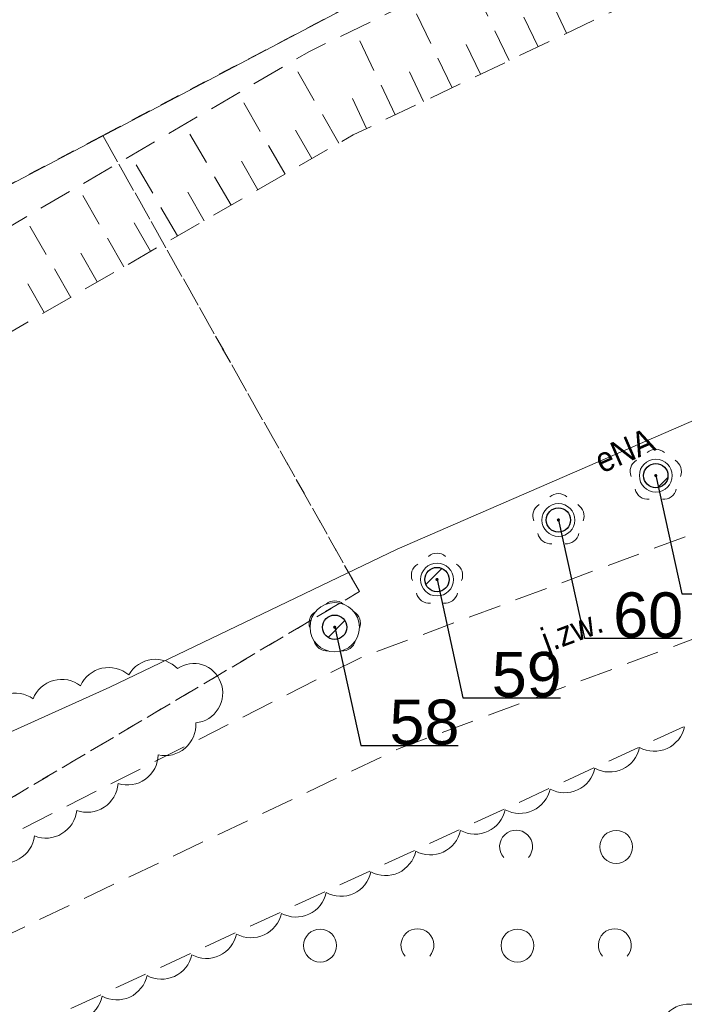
# Model space of a CAD drawing. Header units: metres. Extents: x 6540907 to 6541833, y 5893434 to 5894895.
# Tile 112 of 256: x 6541138 to 6541158, y 5894256 to 5894286. Entities that reach past the tile are written whole.
import ezdxf
from ezdxf import colors
from ezdxf.entities.mleader import LeaderData, LeaderLine
from ezdxf.enums import TextEntityAlignment as Align
from ezdxf.math import Vec2, Vec3

# ---------------------------------------------------------------- set-up
doc = ezdxf.new("R2010")
doc.units = ezdxf.units.M
doc.header["$MEASUREMENT"] = 0
for name, pattern in [('1.0_0.5', [1.5, 1, -0.5]), ('219-500', [0, 0]), ('egug-500', [1, 0.5, -0.5])]:
    doc.linetypes.add(name, pattern=pattern)
doc.layers.get('0').update_dxf_attribs({"color": 2, "linetype": 'CONTINUOUS', "lineweight": 5})
for name, color, linetype, lineweight in [('218-kontur użytku gruntowego', 251, 'CONTINUOUS', 9), ('219-działka ewidencyjna', 152, 'CONTINUOUS', 18), ('chodnik', 251, 'CONTINUOUS', 9), ('chodnik-Atr17', 251, 'CONTINUOUS', 9), ('drzewo liściaste', 251, 'CONTINUOUS', 9), ('przewód elektroenergetyczny podziemny', 251, 'CONTINUOUS', 9), ('przewód elektroenergetyczny podziemny-Atr1', 251, 'CONTINUOUS', 9), ('skarpa nieumocniona', 251, 'CONTINUOUS', 9), ('z_i_drzewa_liściste_korony', 66, 'CONTINUOUS', 20), ('z_i_drzewa_opis', 7, 'CONTINUOUS', 25), ('zadrzewienie  zakrzewienie', 252, 'CONTINUOUS', 15)]:
    doc.layers.add(name, color=color, linetype=linetype, lineweight=lineweight)
doc.layers.add('z_i_masywy_grupy', color=7, linetype='CONTINUOUS', lineweight=13, true_color=0x7f926c)
doc.styles.add('Opisowy', font='arial.ttf')
doc.styles.get("Standard").update_dxf_attribs({"font": 'Arial', "width": 0.75})

# ---------------------------------------------------------------- blocks, each defined once
blk = doc.blocks.new('OTZK1')
at = {"color": 0, "linetype": 'Continuous'}
blk.add_circle((0, 0), 0.5, dxfattribs=at)
blk = doc.blocks.new('OTZK2')
at = {"color": 0, "linetype": 'Continuous'}
blk.add_arc((0, 0), 0.5, 318.85, 221.162, dxfattribs=at)
blk = doc.blocks.new('OP021')
at = {"linetype": 'Continuous', "lineweight": 13}
h = blk.add_hatch(color=0, dxfattribs=at)
edge = h.paths.add_edge_path()
edge.add_arc((0, 0), 0.05, 0, 360)
at = {"color": 0, "linetype": 'Continuous', "lineweight": 13}
for centre, start, end in [((0, 0.4), 49.272, 130.728), ((-0.38, 0.124), 121.308, 202.548), ((0.38, 0.124), 337.452, 58.692), ((-0.235, -0.324), 193.221, 274.871), ((0.235, -0.324), 265.129, 346.7789999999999)]:
    blk.add_arc(centre, 0.4, start, end, dxfattribs=at)
blk = doc.blocks.new('_None')
blk = doc.blocks.new('punkt')
h = blk.add_hatch()
h.set_pattern_fill('ANSI32', color=256, scale=0.2)
h.set_pattern_definition([(45, (-4781848.87, -5644337.08), (-1.347038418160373, 1.347038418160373), []), (45, (-4781847.971974, -5644337.08), (-1.347038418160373, 1.347038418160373), [])])
edge = h.paths.add_edge_path()
edge.add_arc((0, 0), 0.2429884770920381, 0, 360)
blk.add_circle((0, 0), 0.2429884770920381)

msp = doc.modelspace()

# ---------------------------------------------------------------- linework, layer by layer
at = {"layer": '218-kontur użytku gruntowego', "linetype": 'egug-500', "lineweight": 18, "flags": 128}
for points in [[(6541168.23, 5894297.207532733), (6541140.26, 5894282.487532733)], [(6541140.26, 5894282.487532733), (6541168.23, 5894297.207532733)], [(6541140.26, 5894282.487532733), (6541073.42, 5894247.287532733)], [(6541073.42, 5894247.287532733), (6541140.26, 5894282.487532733)], [(6541148.06, 5894268.617532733), (6541140.26, 5894282.487532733)], [(6541140.26, 5894282.487532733), (6541148.06, 5894268.617532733)], [(6541024.88, 5894195.607532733), (6541148.06, 5894268.617532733)], [(6541148.06, 5894268.617532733), (6541024.88, 5894195.607532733)]]:
    msp.add_lwpolyline(points, dxfattribs=at)
at = {"layer": '219-działka ewidencyjna', "linetype": '219-500', "lineweight": 18, "flags": 128}
msp.add_lwpolyline([(6541168.23, 5894297.207532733), (6541073.42, 5894247.287532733)], dxfattribs=at)
at = {"layer": 'chodnik', "linetype": '1.0_0.5', "lineweight": 18, "flags": 128}
msp.add_lwpolyline([(6541148.09, 5894266.607532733), (6541121.4, 5894253.107532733), (6541122.75, 5894251.217532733), (6541149.27, 5894263.847532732), (6541185.84, 5894277.467532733), (6541214.53, 5894280.957532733), (6541220.14, 5894280.467532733), (6541232.78, 5894276.947532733), (6541273.74, 5894255.127532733), (6541292.32, 5894248.137532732), (6541299.58, 5894246.487532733), (6541311.46, 5894246.227532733), (6541320.71, 5894247.927532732), (6541358.75, 5894259.417532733), (6541381.84, 5894259.167532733), (6541383.11, 5894258.687532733), (6541394.29, 5894255.867532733), (6541417.15, 5894246.907532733), (6541419.74, 5894244.817532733), (6541430.87, 5894235.067532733), (6541433.75, 5894232.707532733), (6541442.13, 5894221.107532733), (6541450.88, 5894208.257532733), (6541461.26, 5894194.907532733), (6541472.88, 5894183.517532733), (6541484.16, 5894175.357532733), (6541492.85, 5894170.437532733), (6541512, 5894163.557532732), (6541515.21, 5894162.957532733), (6541516.3, 5894165.557532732), (6541512.94, 5894166.397532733), (6541494.11, 5894173.177532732), (6541485.78, 5894177.877532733), (6541474.82, 5894185.817532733), (6541463.5, 5894196.907532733), (6541453.3, 5894210.017532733), (6541444.59, 5894222.827532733), (6541435.95, 5894234.787532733), (6541432.81, 5894237.357532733), (6541421.67, 5894247.117532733), (6541418.67, 5894249.527532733), (6541395.21, 5894258.727532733), (6541384.01, 5894261.547532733), (6541382.4, 5894262.167532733), (6541358.33, 5894262.417532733), (6541320.17, 5894250.907532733), (6541310.58, 5894248.847532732), (6541305.73, 5894248.827532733), (6541301.24, 5894249.027532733), (6541301.24, 5894249.027532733), (6541293.42, 5894251.277532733), (6541277.75, 5894257.107532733), (6541274.98, 5894257.887532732), (6541233.63, 5894279.557532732), (6541220.53, 5894283.527532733), (6541214.73, 5894283.597532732), (6541185.16, 5894280.417532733)], close=True, dxfattribs=at)
at = {"layer": 'przewód elektroenergetyczny podziemny', "linetype": 'Continuous', "lineweight": 18, "flags": 128}
msp.add_lwpolyline([(6541200.55, 5894284.737532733), (6541185.54, 5894283.817532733), (6541173.78, 5894281.317532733), (6541160.62, 5894274.867532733), (6541149.21, 5894269.907532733), (6541140.47, 5894265.707532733), (6541121.76, 5894257.267532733), (6541109.97, 5894251.447532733), (6541094.7, 5894245.037532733), (6541082.25, 5894237.897532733), (6541069.32, 5894228.917532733), (6541060.42, 5894222.297532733), (6541045.21, 5894211.737532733)], dxfattribs=at)
at = {"layer": 'skarpa nieumocniona', "linetype": '1.0_0.5', "lineweight": 18, "flags": 128}
msp.add_lwpolyline([(6541238.86, 5894282.657532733), (6541222.53, 5894292.677532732), (6541210.27, 5894298.347532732), (6541202.83, 5894299.097532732), (6541175.26, 5894298.767532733), (6541172.11, 5894297.427532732), (6541146.54, 5894285.047532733), (6541121.4, 5894270.347532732), (6541116.81, 5894264.987532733), (6541123.07, 5894268.237532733), (6541147.87, 5894282.507532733), (6541176.95, 5894296.367532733), (6541201.06, 5894296.187532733), (6541202.53, 5894296.087532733), (6541208.92, 5894295.107532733), (6541221.57, 5894290.367532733), (6541245.99, 5894275.437532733), (6541263.08, 5894265.017532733), (6541277.75, 5894257.107532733), (6541302.09, 5894249.757532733), (6541317.41, 5894250.827532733), (6541352.27, 5894260.857532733), (6541358.33, 5894262.417532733), (6541366.33, 5894262.977532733), (6541360.81, 5894263.337532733), (6541351.4, 5894263.937532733), (6541327.52, 5894257.607532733), (6541315.64, 5894254.237532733), (6541306.2, 5894252.617532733), (6541295.24, 5894253.977532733), (6541280.67, 5894260.547532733), (6541263.34, 5894267.617532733), (6541258.09, 5894270.737532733)], close=True, dxfattribs=at)
for points in [[(6541154.36, 5894285.597532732), (6541153.11, 5894288.227532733)], [(6541152.61, 5894284.767532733), (6541151.37, 5894287.387532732)], [(6541150.88, 5894283.937532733), (6541149.63, 5894286.547532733)], [(6541153.49, 5894285.187532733), (6541152.86, 5894286.497532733)], [(6541149.15, 5894283.117532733), (6541147.91, 5894285.707532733)], [(6541151.74, 5894284.357532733), (6541151.12, 5894285.657532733)], [(6541147.44, 5894282.257532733), (6541146.01, 5894284.737532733)], [(6541150.01, 5894283.527532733), (6541149.39, 5894284.827532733)], [(6541145.8, 5894281.317532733), (6541144.37, 5894283.777532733)], [(6541148.28, 5894282.707532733), (6541147.67, 5894283.997532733)], [(6541144.16, 5894280.367532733), (6541142.74, 5894282.827532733)], [(6541146.62, 5894281.787532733), (6541145.91, 5894283.027532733)], [(6541144.97, 5894280.837532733), (6541144.27, 5894282.077532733)], [(6541142.53, 5894279.437532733), (6541141.12, 5894281.877532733)], [(6541143.34, 5894279.897532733), (6541142.64, 5894281.127532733)], [(6541140.9, 5894278.497532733), (6541139.5, 5894280.927532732)], [(6541141.71, 5894278.967532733), (6541141.01, 5894280.187532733)], [(6541139.29, 5894277.567532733), (6541137.89, 5894279.987532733)], [(6541140.09, 5894278.037532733), (6541139.4, 5894279.247532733)], [(6541138.48, 5894277.107532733), (6541137.79, 5894278.317532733)]]:
    msp.add_lwpolyline(points, dxfattribs=at)
at = {"layer": 'z_i_drzewa_liściste_korony', "linetype": 'Continuous'}
for centre, radius in [((6541157.07089545, 5894272.145123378), 0.5), ((6541154.11089545, 5894270.795123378), 0.5), ((6541150.42089545, 5894268.985123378), 0.5), ((6541147.310895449, 5894267.535123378), 0.75)]:
    msp.add_circle(centre, radius, dxfattribs=at)
at = {"layer": 'z_i_masywy_grupy', "linetype": 'Continuous'}
for points in [[(6541136.886136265, 5894260.437524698, 0.5), (6541138.184060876, 5894261.189176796, 0.5000000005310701), (6541139.466933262, 5894261.966335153, 0.5000000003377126), (6541140.725634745, 5894262.782221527, 0.5000000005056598), (6541141.947170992, 5894263.652664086, 0.5000000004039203), (6541143.086051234, 5894264.626564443, 0.4999999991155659), (6541143.841205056, 5894265.861691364, 0.4999999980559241), (6541142.535884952, 5894266.276548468, 0.5000000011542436), (6541141.050007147, 5894266.086062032, 0.5), (6541139.587110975, 5894265.755988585, 0.5), (6541138.141997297, 5894265.354411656, 0.5000000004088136), (6541136.709659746, 5894264.909522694, 0.5)], [(6541157.940142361, 5894264.504560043, -0.5000000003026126), (6541156.578919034, 5894263.8744243, -0.4999999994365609), (6541155.217695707, 5894263.244288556, -0.5000000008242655), (6541153.85647238, 5894262.614152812, -0.5000000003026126), (6541152.495249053, 5894261.984017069, -0.4999999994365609), (6541151.134025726, 5894261.353881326, -0.5000000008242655), (6541149.772802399, 5894260.723745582, -0.5000000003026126), (6541148.411579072, 5894260.093609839, -0.4999999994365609), (6541147.050355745, 5894259.463474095, -0.5000000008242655), (6541145.689132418, 5894258.833338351, -0.5000000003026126), (6541144.327909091, 5894258.203202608, -0.4999999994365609), (6541142.966685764, 5894257.573066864, -0.5000000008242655), (6541141.605462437, 5894256.94293112, -0.4999999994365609), (6541140.24423911, 5894256.312795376, -0.5000000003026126), (6541138.883015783, 5894255.682659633, -0.5000000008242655)], [(6541157.170209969, 5894255.325931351, -0.5), (6541158.525452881, 5894255.968828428, -0.5), (6541159.880695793, 5894256.611725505, -0.5), (6541161.235938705, 5894257.25462258, -0.5), (6541162.591181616, 5894257.897519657, -0.5), (6541163.946424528, 5894258.540416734, -0.5000000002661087), (6541165.30166744, 5894259.18331381, -0.5), (6541166.656910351, 5894259.826210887, -0.5), (6541168.012153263, 5894260.469107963, -0.5), (6541169.367396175, 5894261.11200504, -0.5), (6541170.722639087, 5894261.754902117, -0.5000000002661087), (6541172.077881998, 5894262.397799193, -0.5), (6541173.43312491, 5894263.04069627, -0.5)]]:
    msp.add_lwpolyline(points, format="xyb", dxfattribs=at)
at = {"layer": 'zadrzewienie  zakrzewienie', "linetype": '1.0_0.5', "lineweight": 18, "flags": 128}
msp.add_lwpolyline([(6541044.04, 5894156.767532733), (6541052.84, 5894163.427532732), (6541069.7, 5894175.077532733), (6541101.31, 5894200.357532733), (6541129.24, 5894208.167532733), (6541152.03, 5894225.127532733), (6541169.97, 5894235.267532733), (6541187.83, 5894231.337532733), (6541224.49, 5894232.177532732), (6541248.1, 5894226.277532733), (6541267.08, 5894210.647532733), (6541283.7, 5894248.587532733), (6541223.9, 5894276.087532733), (6541201.6, 5894276.987532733), (6541164.6, 5894267.587532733), (6541087.7, 5894232.187532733), (6541061.02, 5894214.687532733), (6541036.66, 5894196.187532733), (6541017.58, 5894183.317532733), (6541015.78, 5894180.797532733), (6541016.59, 5894177.737532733), (6541020.64, 5894173.867532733)], close=True, dxfattribs=at)

# ---------------------------------------------------------------- block references
at = {"layer": 'drzewo liściaste', "linetype": 'Continuous', "lineweight": 18}
for p in [(6541157.07, 5894272.147532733), (6541157.07, 5894272.147532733), (6541157.07, 5894272.147532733), (6541154.11, 5894270.797532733), (6541154.11, 5894270.797532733), (6541154.11, 5894270.797532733), (6541150.42, 5894268.987532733), (6541150.42, 5894268.987532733), (6541150.42, 5894268.987532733), (6541147.31, 5894267.537532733), (6541147.31, 5894267.537532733), (6541147.31, 5894267.537532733)]:
    msp.add_blockref('OP021', p, dxfattribs=at)
at = {"layer": 'z_i_drzewa_opis', "ltscale": 0.01, "xscale": 1.520278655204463, "yscale": 1.520278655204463, "zscale": 1.520278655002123}
for p in [(6541157.07089545, 5894272.145123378), (6541154.11089545, 5894270.795123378), (6541150.42089545, 5894268.985123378), (6541147.310895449, 5894267.535123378)]:
    msp.add_blockref('punkt', p, dxfattribs=at)
at = {"layer": 'zadrzewienie  zakrzewienie', "linetype": 'Continuous', "lineweight": 18}
for name, p in [('OTZK2', (6541152.824, 5894260.864532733)), ('OTZK1', (6541155.866, 5894260.853532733)), ('OTZK1', (6541146.866, 5894257.853532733)), ('OTZK2', (6541149.824, 5894257.864532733)), ('OTZK1', (6541152.866, 5894257.853532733)), ('OTZK2', (6541155.824, 5894257.864532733))]:
    msp.add_blockref(name, p, dxfattribs=at)

# ---------------------------------------------------------------- texts
at = {"layer": 'chodnik-Atr17', "width": 0.9}
msp.add_text('j.zw.', height=0.75, rotation=20.427, dxfattribs=at).set_placement((6541153.77, 5894266.757532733))
at = {"layer": 'przewód elektroenergetyczny podziemny-Atr1', "width": 0.9}
msp.add_text('eNA', height=0.75, rotation=23.495, dxfattribs=at).set_placement((6541155.28, 5894272.547532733), align=Align.MIDDLE_LEFT)

# ---------------------------------------------------------------- leaders
at = {"layer": 'z_i_drzewa_opis'}
ml = msp.add_multileader_mtext('Standard', dxfattribs=at)
ml.set_content('61', color=256, style='Opisowy')
ml.set_leader_properties()
ml.set_arrow_properties(name='NONE')
ml.build(insert=Vec2(0, 0))
ml.multileader.update_dxf_attribs({"has_dogleg": 0, "text_left_attachment_type": 6, "text_right_attachment_type": 5, "text_top_attachment_type": 0, "text_bottom_attachment_type": 0, "dogleg_length": 1.91433062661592, "arrow_head_size": 7.005444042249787})
ctx = ml.context
ctx.base_point, ctx.char_height, ctx.arrow_head_size, ctx.landing_gap_size, ctx.plane_origin, ctx.plane_x_axis, ctx.plane_y_axis = Vec3(6541157.859553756, 5894268.552721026), 1.368250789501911, 7.005444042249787, 0.8756805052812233, Vec3(6541150.488434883, 5894264.168657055), Vec3(1, -1.49998432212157e-15), Vec3(1.49998432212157e-15, 1)
ctx.left_attachment, ctx.right_attachment, ctx.attachment_type = 6, 5, 2
notes = []
notes.append((ctx, [(1, (1, 1, 0), (6541154.818996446, 5894268.552721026), (1, -1.49998432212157e-15), 3.040557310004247, [(0, [(6541157.07089545, 5894272.145123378), (6541157.859553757, 5894268.552721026), (6541157.859553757, 5894268.552721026), (6541157.859553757, 5894268.552721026), (6541157.859553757, 5894268.552721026), (6541157.859553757, 5894268.552721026), (6541157.859553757, 5894268.552721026), (6541157.859553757, 5894268.552721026), (6541157.859553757, 5894268.552721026), (6541157.859553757, 5894268.552721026), (6541157.859553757, 5894268.552721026), (6541157.859553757, 5894268.552721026), (6541157.859553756, 5894268.552721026), (6541157.859553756, 5894268.552721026), (6541157.859553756, 5894268.552721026), (6541157.859553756, 5894268.552721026), (6541157.859553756, 5894268.552721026), (6541157.859553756, 5894268.552721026), (6541157.859553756, 5894268.552721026), (6541157.859553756, 5894268.552721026), (6541157.859553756, 5894268.552721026), (6541157.859553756, 5894268.552721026), (6541157.859553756, 5894268.552721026), (6541157.859553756, 5894268.552721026), (6541157.859553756, 5894268.552721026), (6541157.859553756, 5894268.552721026), (6541157.859553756, 5894268.552721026), (6541157.859553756, 5894268.552721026), (6541157.859553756, 5894268.552721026), (6541157.859553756, 5894268.552721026), (6541157.859553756, 5894268.552721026), (6541157.859553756, 5894268.552721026), (6541157.859553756, 5894268.552721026), (6541157.859553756, 5894268.552721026), (6541157.859553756, 5894268.552721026), (6541157.859553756, 5894268.552721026), (6541157.859553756, 5894268.552721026), (6541157.859553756, 5894268.552721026), (6541157.859553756, 5894268.552721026), (6541157.859553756, 5894268.552721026), (6541157.859553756, 5894268.552721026), (6541157.859553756, 5894268.552721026), (6541157.859553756, 5894268.552721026), (6541157.859553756, 5894268.552721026), (6541157.859553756, 5894268.552721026), (6541157.859553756, 5894268.552721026), (6541157.859553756, 5894268.552721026), (6541157.859553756, 5894268.552721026), (6541157.859553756, 5894268.552721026), (6541157.859553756, 5894268.552721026), (6541157.859553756, 5894268.552721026), (6541157.859553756, 5894268.552721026), (6541157.859553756, 5894268.552721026), (6541157.859553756, 5894268.552721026), (6541157.859553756, 5894268.552721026), (6541157.859553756, 5894268.552721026), (6541157.859553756, 5894268.552721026), (6541157.859553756, 5894268.552721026), (6541157.859553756, 5894268.552721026), (6541157.859553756, 5894268.552721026), (6541157.859553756, 5894268.552721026), (6541157.859553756, 5894268.552721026), (6541157.859553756, 5894268.552721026), (6541157.859553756, 5894268.552721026), (6541157.859553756, 5894268.552721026), (6541157.859553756, 5894268.552721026), (6541157.859553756, 5894268.552721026), (6541157.859553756, 5894268.552721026), (6541157.859553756, 5894268.552721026), (6541157.859553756, 5894268.552721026), (6541157.859553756, 5894268.552721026), (6541157.859553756, 5894268.552721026), (6541157.859553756, 5894268.552721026), (6541157.859553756, 5894268.552721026), (6541157.859553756, 5894268.552721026), (6541157.859553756, 5894268.552721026), (6541157.859553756, 5894268.552721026), (6541157.859553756, 5894268.552721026), (6541157.859553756, 5894268.552721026), (6541157.859553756, 5894268.552721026), (6541157.859553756, 5894268.552721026), (6541157.859553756, 5894268.552721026), (6541157.859553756, 5894268.552721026), (6541157.859553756, 5894268.552721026), (6541157.859553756, 5894268.552721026), (6541157.859553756, 5894268.552721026), (6541157.859553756, 5894268.552721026), (6541157.859553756, 5894268.552721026), (6541157.859553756, 5894268.552721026), (6541157.859553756, 5894268.552721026), (6541157.859553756, 5894268.552721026), (6541157.859553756, 5894268.552721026), (6541157.859553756, 5894268.552721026), (6541157.859553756, 5894268.552721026), (6541157.859553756, 5894268.552721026), (6541157.859553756, 5894268.552721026), (6541157.859553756, 5894268.552721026), (6541157.859553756, 5894268.552721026), (6541157.859553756, 5894268.552721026), (6541157.859553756, 5894268.552721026), (6541157.859553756, 5894268.552721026), (6541157.859553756, 5894268.552721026), (6541157.859553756, 5894268.552721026), (6541157.859553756, 5894268.552721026), (6541157.859553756, 5894268.552721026), (6541157.859553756, 5894268.552721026), (6541157.859553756, 5894268.552721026), (6541157.859553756, 5894268.552721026), (6541157.859553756, 5894268.552721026), (6541157.859553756, 5894268.552721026), (6541157.859553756, 5894268.552721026), (6541157.859553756, 5894268.552721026), (6541157.859553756, 5894268.552721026), (6541157.859553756, 5894268.552721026), (6541157.859553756, 5894268.552721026), (6541157.859553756, 5894268.552721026), (6541157.859553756, 5894268.552721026), (6541157.859553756, 5894268.552721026), (6541157.859553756, 5894268.552721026), (6541157.859553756, 5894268.552721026), (6541157.859553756, 5894268.552721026), (6541157.859553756, 5894268.552721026), (6541157.859553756, 5894268.552721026), (6541157.859553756, 5894268.552721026), (6541157.859553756, 5894268.552721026), (6541157.859553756, 5894268.552721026)], 256, [])])]))
ctx.mtext.insert, ctx.mtext.text_direction, ctx.mtext.rotation, ctx.mtext.flow_direction = Vec3(6541158.735234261, 5894269.944304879), Vec3(1, -1.49998432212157e-15), -1.49998432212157e-15, 5
ml = msp.add_multileader_mtext('Standard', dxfattribs=at)
ml.set_content('60', color=256, style='Opisowy')
ml.set_leader_properties()
ml.set_arrow_properties(name='NONE')
ml.build(insert=Vec2(0, 0))
ml.multileader.update_dxf_attribs({"has_dogleg": 0, "text_left_attachment_type": 6, "text_right_attachment_type": 5, "text_top_attachment_type": 0, "text_bottom_attachment_type": 0, "dogleg_length": 1.91433062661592, "arrow_head_size": 7.005444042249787})
ctx = ml.context
ctx.base_point, ctx.char_height, ctx.arrow_head_size, ctx.landing_gap_size, ctx.plane_origin, ctx.plane_x_axis, ctx.plane_y_axis = Vec3(6541154.899553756, 5894267.202721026), 1.368250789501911, 7.005444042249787, 0.8756805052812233, Vec3(6541147.528434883, 5894262.818657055), Vec3(1, -1.49998432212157e-15), Vec3(1.49998432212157e-15, 1)
ctx.left_attachment, ctx.right_attachment, ctx.attachment_type = 6, 5, 2
notes.append((ctx, [(1, (1, 1, 0), (6541151.858996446, 5894267.202721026), (1, -1.49998432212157e-15), 3.040557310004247, [(0, [(6541154.11089545, 5894270.795123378), (6541154.899553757, 5894267.202721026), (6541154.899553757, 5894267.202721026), (6541154.899553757, 5894267.202721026), (6541154.899553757, 5894267.202721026), (6541154.899553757, 5894267.202721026), (6541154.899553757, 5894267.202721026), (6541154.899553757, 5894267.202721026), (6541154.899553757, 5894267.202721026), (6541154.899553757, 5894267.202721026), (6541154.899553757, 5894267.202721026), (6541154.899553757, 5894267.202721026), (6541154.899553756, 5894267.202721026), (6541154.899553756, 5894267.202721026), (6541154.899553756, 5894267.202721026), (6541154.899553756, 5894267.202721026), (6541154.899553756, 5894267.202721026), (6541154.899553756, 5894267.202721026), (6541154.899553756, 5894267.202721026), (6541154.899553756, 5894267.202721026), (6541154.899553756, 5894267.202721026), (6541154.899553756, 5894267.202721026), (6541154.899553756, 5894267.202721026), (6541154.899553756, 5894267.202721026), (6541154.899553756, 5894267.202721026), (6541154.899553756, 5894267.202721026), (6541154.899553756, 5894267.202721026), (6541154.899553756, 5894267.202721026), (6541154.899553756, 5894267.202721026), (6541154.899553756, 5894267.202721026), (6541154.899553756, 5894267.202721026), (6541154.899553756, 5894267.202721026), (6541154.899553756, 5894267.202721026), (6541154.899553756, 5894267.202721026), (6541154.899553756, 5894267.202721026), (6541154.899553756, 5894267.202721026), (6541154.899553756, 5894267.202721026), (6541154.899553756, 5894267.202721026), (6541154.899553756, 5894267.202721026), (6541154.899553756, 5894267.202721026), (6541154.899553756, 5894267.202721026), (6541154.899553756, 5894267.202721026), (6541154.899553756, 5894267.202721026), (6541154.899553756, 5894267.202721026), (6541154.899553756, 5894267.202721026), (6541154.899553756, 5894267.202721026), (6541154.899553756, 5894267.202721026), (6541154.899553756, 5894267.202721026), (6541154.899553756, 5894267.202721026), (6541154.899553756, 5894267.202721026), (6541154.899553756, 5894267.202721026), (6541154.899553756, 5894267.202721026), (6541154.899553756, 5894267.202721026), (6541154.899553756, 5894267.202721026), (6541154.899553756, 5894267.202721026), (6541154.899553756, 5894267.202721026), (6541154.899553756, 5894267.202721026), (6541154.899553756, 5894267.202721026), (6541154.899553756, 5894267.202721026), (6541154.899553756, 5894267.202721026), (6541154.899553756, 5894267.202721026), (6541154.899553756, 5894267.202721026), (6541154.899553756, 5894267.202721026), (6541154.899553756, 5894267.202721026), (6541154.899553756, 5894267.202721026), (6541154.899553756, 5894267.202721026), (6541154.899553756, 5894267.202721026), (6541154.899553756, 5894267.202721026), (6541154.899553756, 5894267.202721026), (6541154.899553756, 5894267.202721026), (6541154.899553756, 5894267.202721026), (6541154.899553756, 5894267.202721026), (6541154.899553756, 5894267.202721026), (6541154.899553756, 5894267.202721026), (6541154.899553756, 5894267.202721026), (6541154.899553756, 5894267.202721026), (6541154.899553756, 5894267.202721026), (6541154.899553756, 5894267.202721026), (6541154.899553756, 5894267.202721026), (6541154.899553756, 5894267.202721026), (6541154.899553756, 5894267.202721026), (6541154.899553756, 5894267.202721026), (6541154.899553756, 5894267.202721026), (6541154.899553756, 5894267.202721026), (6541154.899553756, 5894267.202721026), (6541154.899553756, 5894267.202721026), (6541154.899553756, 5894267.202721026), (6541154.899553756, 5894267.202721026), (6541154.899553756, 5894267.202721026), (6541154.899553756, 5894267.202721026), (6541154.899553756, 5894267.202721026), (6541154.899553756, 5894267.202721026), (6541154.899553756, 5894267.202721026), (6541154.899553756, 5894267.202721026), (6541154.899553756, 5894267.202721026), (6541154.899553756, 5894267.202721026), (6541154.899553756, 5894267.202721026), (6541154.899553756, 5894267.202721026), (6541154.899553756, 5894267.202721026), (6541154.899553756, 5894267.202721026), (6541154.899553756, 5894267.202721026), (6541154.899553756, 5894267.202721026), (6541154.899553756, 5894267.202721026), (6541154.899553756, 5894267.202721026), (6541154.899553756, 5894267.202721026), (6541154.899553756, 5894267.202721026), (6541154.899553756, 5894267.202721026), (6541154.899553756, 5894267.202721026), (6541154.899553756, 5894267.202721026), (6541154.899553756, 5894267.202721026), (6541154.899553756, 5894267.202721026), (6541154.899553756, 5894267.202721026), (6541154.899553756, 5894267.202721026), (6541154.899553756, 5894267.202721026), (6541154.899553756, 5894267.202721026), (6541154.899553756, 5894267.202721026), (6541154.899553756, 5894267.202721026), (6541154.899553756, 5894267.202721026), (6541154.899553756, 5894267.202721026), (6541154.899553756, 5894267.202721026), (6541154.899553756, 5894267.202721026), (6541154.899553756, 5894267.202721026), (6541154.899553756, 5894267.202721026), (6541154.899553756, 5894267.202721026), (6541154.899553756, 5894267.202721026), (6541154.899553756, 5894267.202721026)], 256, [])])]))
ctx.mtext.insert, ctx.mtext.text_direction, ctx.mtext.rotation, ctx.mtext.flow_direction = Vec3(6541155.775234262, 5894268.594304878), Vec3(1, -1.49998432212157e-15), -1.49998432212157e-15, 5
ml = msp.add_multileader_mtext('Standard', dxfattribs=at)
ml.set_content('59', color=256, style='Opisowy')
ml.set_leader_properties()
ml.set_arrow_properties(name='NONE')
ml.build(insert=Vec2(0, 0))
ml.multileader.update_dxf_attribs({"has_dogleg": 0, "text_left_attachment_type": 6, "text_right_attachment_type": 5, "text_top_attachment_type": 0, "text_bottom_attachment_type": 0, "dogleg_length": 1.91433062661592, "arrow_head_size": 7.005444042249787})
ctx = ml.context
ctx.base_point, ctx.char_height, ctx.arrow_head_size, ctx.landing_gap_size, ctx.plane_origin, ctx.plane_x_axis, ctx.plane_y_axis = Vec3(6541151.209553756, 5894265.392721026), 1.368250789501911, 7.005444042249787, 0.8756805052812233, Vec3(6541143.838434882, 5894261.008657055), Vec3(1, -1.49998432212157e-15), Vec3(1.49998432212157e-15, 1)
ctx.left_attachment, ctx.right_attachment, ctx.attachment_type = 6, 5, 2
notes.append((ctx, [(1, (1, 1, 0), (6541148.168996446, 5894265.392721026), (1, -1.49998432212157e-15), 3.040557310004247, [(0, [(6541150.42089545, 5894268.985123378), (6541151.209553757, 5894265.392721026), (6541151.209553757, 5894265.392721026), (6541151.209553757, 5894265.392721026), (6541151.209553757, 5894265.392721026), (6541151.209553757, 5894265.392721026), (6541151.209553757, 5894265.392721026), (6541151.209553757, 5894265.392721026), (6541151.209553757, 5894265.392721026), (6541151.209553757, 5894265.392721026), (6541151.209553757, 5894265.392721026), (6541151.209553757, 5894265.392721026), (6541151.209553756, 5894265.392721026), (6541151.209553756, 5894265.392721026), (6541151.209553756, 5894265.392721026), (6541151.209553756, 5894265.392721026), (6541151.209553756, 5894265.392721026), (6541151.209553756, 5894265.392721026), (6541151.209553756, 5894265.392721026), (6541151.209553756, 5894265.392721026), (6541151.209553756, 5894265.392721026), (6541151.209553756, 5894265.392721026), (6541151.209553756, 5894265.392721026), (6541151.209553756, 5894265.392721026), (6541151.209553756, 5894265.392721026), (6541151.209553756, 5894265.392721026), (6541151.209553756, 5894265.392721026), (6541151.209553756, 5894265.392721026), (6541151.209553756, 5894265.392721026), (6541151.209553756, 5894265.392721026), (6541151.209553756, 5894265.392721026), (6541151.209553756, 5894265.392721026), (6541151.209553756, 5894265.392721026), (6541151.209553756, 5894265.392721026), (6541151.209553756, 5894265.392721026), (6541151.209553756, 5894265.392721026), (6541151.209553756, 5894265.392721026), (6541151.209553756, 5894265.392721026), (6541151.209553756, 5894265.392721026), (6541151.209553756, 5894265.392721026), (6541151.209553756, 5894265.392721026), (6541151.209553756, 5894265.392721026), (6541151.209553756, 5894265.392721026), (6541151.209553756, 5894265.392721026), (6541151.209553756, 5894265.392721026), (6541151.209553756, 5894265.392721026), (6541151.209553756, 5894265.392721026), (6541151.209553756, 5894265.392721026), (6541151.209553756, 5894265.392721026), (6541151.209553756, 5894265.392721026), (6541151.209553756, 5894265.392721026), (6541151.209553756, 5894265.392721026), (6541151.209553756, 5894265.392721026), (6541151.209553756, 5894265.392721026), (6541151.209553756, 5894265.392721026), (6541151.209553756, 5894265.392721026), (6541151.209553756, 5894265.392721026), (6541151.209553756, 5894265.392721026), (6541151.209553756, 5894265.392721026), (6541151.209553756, 5894265.392721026), (6541151.209553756, 5894265.392721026), (6541151.209553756, 5894265.392721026), (6541151.209553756, 5894265.392721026), (6541151.209553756, 5894265.392721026), (6541151.209553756, 5894265.392721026), (6541151.209553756, 5894265.392721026), (6541151.209553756, 5894265.392721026), (6541151.209553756, 5894265.392721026), (6541151.209553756, 5894265.392721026), (6541151.209553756, 5894265.392721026), (6541151.209553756, 5894265.392721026), (6541151.209553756, 5894265.392721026), (6541151.209553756, 5894265.392721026), (6541151.209553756, 5894265.392721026), (6541151.209553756, 5894265.392721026), (6541151.209553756, 5894265.392721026), (6541151.209553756, 5894265.392721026), (6541151.209553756, 5894265.392721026), (6541151.209553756, 5894265.392721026), (6541151.209553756, 5894265.392721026), (6541151.209553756, 5894265.392721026), (6541151.209553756, 5894265.392721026), (6541151.209553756, 5894265.392721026), (6541151.209553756, 5894265.392721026), (6541151.209553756, 5894265.392721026), (6541151.209553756, 5894265.392721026), (6541151.209553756, 5894265.392721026), (6541151.209553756, 5894265.392721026), (6541151.209553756, 5894265.392721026), (6541151.209553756, 5894265.392721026), (6541151.209553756, 5894265.392721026), (6541151.209553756, 5894265.392721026), (6541151.209553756, 5894265.392721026), (6541151.209553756, 5894265.392721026), (6541151.209553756, 5894265.392721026), (6541151.209553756, 5894265.392721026), (6541151.209553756, 5894265.392721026), (6541151.209553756, 5894265.392721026), (6541151.209553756, 5894265.392721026), (6541151.209553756, 5894265.392721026), (6541151.209553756, 5894265.392721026), (6541151.209553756, 5894265.392721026), (6541151.209553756, 5894265.392721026), (6541151.209553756, 5894265.392721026), (6541151.209553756, 5894265.392721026), (6541151.209553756, 5894265.392721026), (6541151.209553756, 5894265.392721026), (6541151.209553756, 5894265.392721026), (6541151.209553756, 5894265.392721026), (6541151.209553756, 5894265.392721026), (6541151.209553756, 5894265.392721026), (6541151.209553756, 5894265.392721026), (6541151.209553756, 5894265.392721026), (6541151.209553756, 5894265.392721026), (6541151.209553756, 5894265.392721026), (6541151.209553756, 5894265.392721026), (6541151.209553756, 5894265.392721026), (6541151.209553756, 5894265.392721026), (6541151.209553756, 5894265.392721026), (6541151.209553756, 5894265.392721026), (6541151.209553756, 5894265.392721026), (6541151.209553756, 5894265.392721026), (6541151.209553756, 5894265.392721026), (6541151.209553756, 5894265.392721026), (6541151.209553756, 5894265.392721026), (6541151.209553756, 5894265.392721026)], 256, [])])]))
ctx.mtext.insert, ctx.mtext.text_direction, ctx.mtext.rotation, ctx.mtext.flow_direction = Vec3(6541152.085234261, 5894266.784304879), Vec3(1, -1.49998432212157e-15), -1.49998432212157e-15, 5
ml = msp.add_multileader_mtext('Standard', dxfattribs=at)
ml.set_content('58', color=256, style='Opisowy')
ml.set_leader_properties()
ml.set_arrow_properties(name='NONE')
ml.build(insert=Vec2(0, 0))
ml.multileader.update_dxf_attribs({"has_dogleg": 0, "text_left_attachment_type": 6, "text_right_attachment_type": 5, "text_top_attachment_type": 0, "text_bottom_attachment_type": 0, "dogleg_length": 1.91433062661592, "arrow_head_size": 7.005444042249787})
ctx = ml.context
ctx.base_point, ctx.char_height, ctx.arrow_head_size, ctx.landing_gap_size, ctx.plane_origin, ctx.plane_x_axis, ctx.plane_y_axis = Vec3(6541148.099553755, 5894263.942721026), 1.368250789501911, 7.005444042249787, 0.8756805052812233, Vec3(6541140.728434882, 5894259.558657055), Vec3(1, -1.49998432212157e-15), Vec3(1.49998432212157e-15, 1)
ctx.left_attachment, ctx.right_attachment, ctx.attachment_type = 6, 5, 2
notes.append((ctx, [(1, (1, 1, 0), (6541145.058996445, 5894263.942721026), (1, -1.49998432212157e-15), 3.040557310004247, [(0, [(6541147.310895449, 5894267.535123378), (6541148.099553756, 5894263.942721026), (6541148.099553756, 5894263.942721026), (6541148.099553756, 5894263.942721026), (6541148.099553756, 5894263.942721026), (6541148.099553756, 5894263.942721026), (6541148.099553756, 5894263.942721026), (6541148.099553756, 5894263.942721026), (6541148.099553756, 5894263.942721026), (6541148.099553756, 5894263.942721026), (6541148.099553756, 5894263.942721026), (6541148.099553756, 5894263.942721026), (6541148.099553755, 5894263.942721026), (6541148.099553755, 5894263.942721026), (6541148.099553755, 5894263.942721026), (6541148.099553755, 5894263.942721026), (6541148.099553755, 5894263.942721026), (6541148.099553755, 5894263.942721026), (6541148.099553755, 5894263.942721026), (6541148.099553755, 5894263.942721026), (6541148.099553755, 5894263.942721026), (6541148.099553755, 5894263.942721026), (6541148.099553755, 5894263.942721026), (6541148.099553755, 5894263.942721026), (6541148.099553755, 5894263.942721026), (6541148.099553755, 5894263.942721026), (6541148.099553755, 5894263.942721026), (6541148.099553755, 5894263.942721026), (6541148.099553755, 5894263.942721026), (6541148.099553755, 5894263.942721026), (6541148.099553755, 5894263.942721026), (6541148.099553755, 5894263.942721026), (6541148.099553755, 5894263.942721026), (6541148.099553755, 5894263.942721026), (6541148.099553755, 5894263.942721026), (6541148.099553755, 5894263.942721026), (6541148.099553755, 5894263.942721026), (6541148.099553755, 5894263.942721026), (6541148.099553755, 5894263.942721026), (6541148.099553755, 5894263.942721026), (6541148.099553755, 5894263.942721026), (6541148.099553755, 5894263.942721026), (6541148.099553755, 5894263.942721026), (6541148.099553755, 5894263.942721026), (6541148.099553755, 5894263.942721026), (6541148.099553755, 5894263.942721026), (6541148.099553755, 5894263.942721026), (6541148.099553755, 5894263.942721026), (6541148.099553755, 5894263.942721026), (6541148.099553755, 5894263.942721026), (6541148.099553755, 5894263.942721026), (6541148.099553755, 5894263.942721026), (6541148.099553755, 5894263.942721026), (6541148.099553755, 5894263.942721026), (6541148.099553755, 5894263.942721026), (6541148.099553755, 5894263.942721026), (6541148.099553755, 5894263.942721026), (6541148.099553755, 5894263.942721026), (6541148.099553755, 5894263.942721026), (6541148.099553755, 5894263.942721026), (6541148.099553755, 5894263.942721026), (6541148.099553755, 5894263.942721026), (6541148.099553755, 5894263.942721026), (6541148.099553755, 5894263.942721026), (6541148.099553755, 5894263.942721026), (6541148.099553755, 5894263.942721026), (6541148.099553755, 5894263.942721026), (6541148.099553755, 5894263.942721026), (6541148.099553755, 5894263.942721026), (6541148.099553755, 5894263.942721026), (6541148.099553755, 5894263.942721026), (6541148.099553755, 5894263.942721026), (6541148.099553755, 5894263.942721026), (6541148.099553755, 5894263.942721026), (6541148.099553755, 5894263.942721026), (6541148.099553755, 5894263.942721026), (6541148.099553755, 5894263.942721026), (6541148.099553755, 5894263.942721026), (6541148.099553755, 5894263.942721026), (6541148.099553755, 5894263.942721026), (6541148.099553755, 5894263.942721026), (6541148.099553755, 5894263.942721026), (6541148.099553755, 5894263.942721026), (6541148.099553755, 5894263.942721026), (6541148.099553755, 5894263.942721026), (6541148.099553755, 5894263.942721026), (6541148.099553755, 5894263.942721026), (6541148.099553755, 5894263.942721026), (6541148.099553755, 5894263.942721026), (6541148.099553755, 5894263.942721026), (6541148.099553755, 5894263.942721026), (6541148.099553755, 5894263.942721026), (6541148.099553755, 5894263.942721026), (6541148.099553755, 5894263.942721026), (6541148.099553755, 5894263.942721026), (6541148.099553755, 5894263.942721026), (6541148.099553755, 5894263.942721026), (6541148.099553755, 5894263.942721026), (6541148.099553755, 5894263.942721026), (6541148.099553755, 5894263.942721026), (6541148.099553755, 5894263.942721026), (6541148.099553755, 5894263.942721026), (6541148.099553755, 5894263.942721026), (6541148.099553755, 5894263.942721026), (6541148.099553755, 5894263.942721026), (6541148.099553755, 5894263.942721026), (6541148.099553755, 5894263.942721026), (6541148.099553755, 5894263.942721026), (6541148.099553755, 5894263.942721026), (6541148.099553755, 5894263.942721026), (6541148.099553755, 5894263.942721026), (6541148.099553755, 5894263.942721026), (6541148.099553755, 5894263.942721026), (6541148.099553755, 5894263.942721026), (6541148.099553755, 5894263.942721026), (6541148.099553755, 5894263.942721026), (6541148.099553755, 5894263.942721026), (6541148.099553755, 5894263.942721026), (6541148.099553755, 5894263.942721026), (6541148.099553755, 5894263.942721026), (6541148.099553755, 5894263.942721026), (6541148.099553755, 5894263.942721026), (6541148.099553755, 5894263.942721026), (6541148.099553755, 5894263.942721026), (6541148.099553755, 5894263.942721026), (6541148.099553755, 5894263.942721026)], 256, [])])]))
ctx.mtext.insert, ctx.mtext.text_direction, ctx.mtext.rotation, ctx.mtext.flow_direction = Vec3(6541148.975234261, 5894265.334304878), Vec3(1, -1.49998432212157e-15), -1.49998432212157e-15, 5
for ctx, leaders in notes:
    for number, flags, end, landing, length, lines in leaders:
        leader = LeaderData()
        leader.index, (leader.has_last_leader_line, leader.has_dogleg_vector, leader.attachment_direction) = number, flags
        leader.last_leader_point, leader.dogleg_vector, leader.dogleg_length = Vec3(end), Vec3(landing), length
        for number, points, colour, breaks in lines:
            line = LeaderLine()
            line.index, line.vertices, line.color, line.breaks = number, Vec3.list(points), colors.encode_raw_color(colour), breaks
            leader.lines.append(line)
        ctx.leaders.append(leader)

doc.saveas('drawing.dxf')
